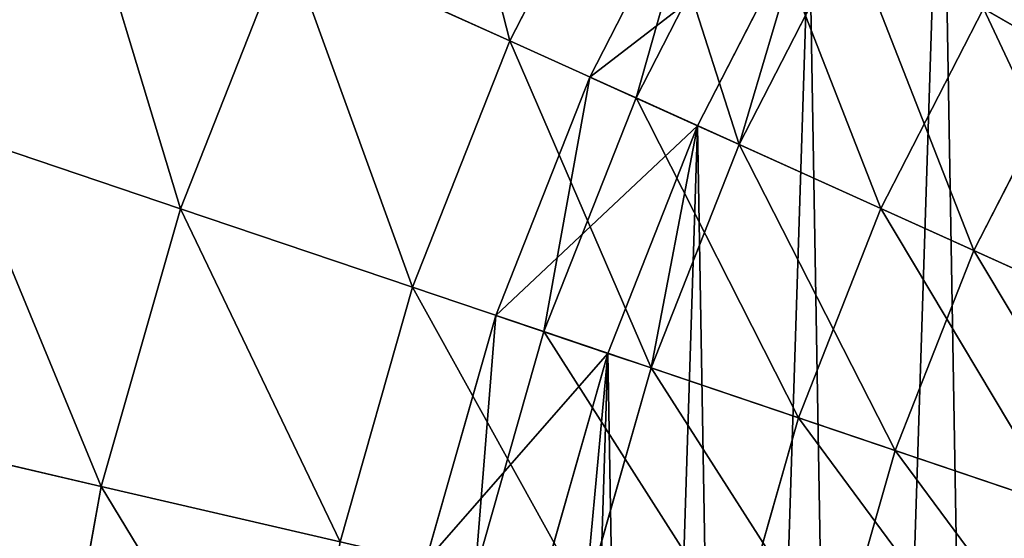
# Model space of a CAD drawing. Extents: x 5 to 965, y 4 to 104.
# Tile 178 of 256: x 244.53 to 253.12, y 58.91 to 63.43. Entities that reach past the tile are written whole.
import ezdxf

# ---------------------------------------------------------------- set-up
doc = ezdxf.new("R2010")
doc.units = 0
doc.layers.get('0').update_dxf_attribs({"color": 13, "linetype": 'CONTINUOUS'})

# ---------------------------------------------------------------- blocks, each defined once
blk = doc.blocks.new('COMPONENT_4')
for p, q in [((29.58048992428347, 61.72691356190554, 5.843709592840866), (28.52675939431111, 59.67135566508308, 5.843709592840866)), ((29.58048992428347, 61.72691356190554, 94.03583602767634), (28.52675939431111, 59.67135566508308, 94.03583602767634)), ((31.48207173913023, 60.63109971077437, 4.74030815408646), (30.52659311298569, 58.76720606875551, 4.74030815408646)), ((31.48207173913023, 60.63109971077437, 95.13923746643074), (30.52659311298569, 58.76720606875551, 95.13923746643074)), ((33.42832940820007, 59.50954075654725, 3.745796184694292), (31.48207173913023, 60.63109971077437, 4.74030815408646)), ((31.48207173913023, 60.63109971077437, 95.13923746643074), (33.42832940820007, 59.50954075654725, 96.13374943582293)), ((26.57872763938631, 60.55208495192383, 7.053342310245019), (25.65460475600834, 58.20796002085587, 7.053342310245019)), ((26.57872763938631, 60.55208495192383, 92.82620331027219), (25.65460475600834, 58.20796002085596, 92.82620331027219)), ((28.52675939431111, 59.67135566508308, 5.843709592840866), (26.57872763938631, 60.55208495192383, 7.053342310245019)), ((26.57872763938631, 60.55208495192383, 92.82620331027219), (28.52675939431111, 59.67135566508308, 94.03583602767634)), ((28.52675939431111, 59.67135566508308, 5.843709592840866), (27.67958277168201, 57.52241218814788, 5.843709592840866)), ((28.52675939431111, 59.67135566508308, 94.03583602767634), (27.67958277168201, 57.52241218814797, 94.03583602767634)), ((30.52659311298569, 58.76720606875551, 4.74030815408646), (28.52675939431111, 59.67135566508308, 5.843709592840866)), ((28.52675939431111, 59.67135566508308, 94.03583602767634), (30.52659311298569, 58.76720606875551, 95.13923746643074)), ((33.42832940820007, 59.50954075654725, 3.745796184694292), (32.57341102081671, 57.84181433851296, 3.745796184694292)), ((33.42832940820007, 59.50954075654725, 96.13374943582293), (32.57341102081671, 57.84181433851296, 96.13374943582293)), ((25.65460475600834, 58.20796002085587, 7.053342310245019), (23.688353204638, 58.87362625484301, 8.366292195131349)), ((23.688353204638, 58.8736262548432, 91.51325342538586), (25.65460475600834, 58.20796002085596, 92.82620331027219)), ((30.52659311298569, 58.76720606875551, 4.74030815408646), (29.75840890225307, 56.81863430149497, 4.74030815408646)), ((30.52659311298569, 58.76720606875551, 95.13923746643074), (29.75840890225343, 56.81863430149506, 95.13923746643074)), ((32.57341102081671, 57.84181433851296, 3.745796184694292), (30.52659311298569, 58.76720606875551, 4.74030815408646)), ((30.52659311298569, 58.76720606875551, 95.13923746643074), (32.57341102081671, 57.84181433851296, 96.13374943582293)), ((25.65460475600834, 58.20796002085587, 7.053342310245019), (24.96469619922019, 55.78454280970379, 7.053342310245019)), ((25.65460475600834, 58.20796002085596, 92.82620331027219), (24.96469619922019, 55.78454280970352, 92.82620331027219)), ((27.67958277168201, 57.52241218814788, 5.843709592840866), (25.65460475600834, 58.20796002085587, 7.053342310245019)), ((25.65460475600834, 58.20796002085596, 92.82620331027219), (27.67958277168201, 57.52241218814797, 94.03583602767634)), ((32.57341102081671, 57.84181433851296, 3.745796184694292), (31.88607507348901, 56.09832182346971, 3.745796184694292)), ((32.57341102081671, 57.84181433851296, 96.13374943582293), (31.88607507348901, 56.0983218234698, 96.13374943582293)), ((34.66228215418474, 56.89740982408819, 2.862569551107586), (32.57341102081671, 57.84181433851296, 3.745796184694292)), ((32.57341102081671, 57.84181433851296, 96.13374943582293), (34.66228215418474, 56.89740982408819, 97.01697606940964)), ((27.67958277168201, 57.52241218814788, 5.843709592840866), (27.04711883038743, 55.30077863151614, 5.843709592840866)), ((27.67958277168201, 57.52241218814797, 94.03583602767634), (27.04711883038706, 55.30077863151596, 94.03583602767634)), ((29.75840890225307, 56.81863430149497, 4.74030815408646), (27.67958277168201, 57.52241218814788, 5.843709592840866)), ((27.67958277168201, 57.52241218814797, 94.03583602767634), (29.75840890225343, 56.81863430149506, 95.13923746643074)), ((29.75840890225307, 56.81863430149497, 4.74030815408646), (29.18491714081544, 54.80415022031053, 4.74030815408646)), ((29.75840890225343, 56.81863430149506, 95.13923746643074), (29.18491714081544, 54.80415022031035, 95.13923746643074)), ((31.88607507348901, 56.09832182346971, 3.745796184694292), (29.75840890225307, 56.81863430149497, 4.74030815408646)), ((29.75840890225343, 56.81863430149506, 95.13923746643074), (31.88607507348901, 56.0983218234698, 96.13374943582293)), ((24.96469619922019, 55.78454280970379, 7.053342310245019), (22.9426659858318, 56.25427732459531, 8.366292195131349)), ((22.9426659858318, 56.25427732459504, 91.51325342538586), (24.96469619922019, 55.78454280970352, 92.82620331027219)), ((31.88607507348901, 56.09832182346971, 3.745796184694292), (31.37294098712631, 54.29585399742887, 3.745796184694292)), ((31.88607507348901, 56.0983218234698, 96.13374943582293), (31.37294098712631, 54.29585399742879, 96.13374943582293)), ((34.05745555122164, 55.3632100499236, 2.862569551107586), (31.88607507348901, 56.09832182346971, 3.745796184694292)), ((31.88607507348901, 56.0983218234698, 96.13374943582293), (34.05745555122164, 55.36321004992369, 97.01697606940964)), ((24.96469619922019, 55.78454280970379, 7.053342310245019), (24.51564616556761, 53.30517215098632, 7.053342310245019)), ((24.96469619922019, 55.78454280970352, 92.82620331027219), (24.51564616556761, 53.3051721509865, 92.82620331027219)), ((27.04711883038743, 55.30077863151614, 5.843709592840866), (24.96469619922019, 55.78454280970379, 7.053342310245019)), ((24.96469619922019, 55.78454280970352, 92.82620331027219), (27.04711883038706, 55.30077863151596, 94.03583602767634))]:
    blk.add_line(p, q)
mesh = blk.add_polyface()
corners = [(27.72816504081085, 62.79434239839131, 7.053342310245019), (28.52675939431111, 59.67135566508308, 5.843709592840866), (26.57872763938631, 60.55208495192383, 7.053342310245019), (29.58048992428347, 61.72691356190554, 5.843709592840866)]
mesh.append_faces([[corners[k] for k in face] for face in [(0, 1, 2), (1, 0, 3)]], dxfattribs={"vtx0": -1})
mesh = blk.add_polyface()
corners = [(28.52675939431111, 59.67135566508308, 94.03583602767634), (27.72816504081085, 62.79434239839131, 92.82620331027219), (26.57872763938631, 60.55208495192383, 92.82620331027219), (29.58048992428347, 61.72691356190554, 94.03583602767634)]
mesh.append_faces([[corners[k] for k in face] for face in [(0, 1, 2), (1, 0, 3)]], dxfattribs={"vtx0": -1})
mesh = blk.add_polyface()
corners = [(32.61564299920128, 62.39236491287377, 4.74030815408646), (33.42832940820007, 59.50954075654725, 3.745796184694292), (31.48207173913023, 60.63109971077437, 4.74030815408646), (34.44259690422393, 61.0854399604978, 3.745796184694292)]
mesh.append_faces([[corners[k] for k in face] for face in [(0, 1, 2), (1, 0, 3)]], dxfattribs={"vtx0": -1})
mesh = blk.add_polyface()
corners = [(33.42832940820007, 59.50954075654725, 96.13374943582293), (32.61564299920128, 62.39236491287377, 95.13923746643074), (31.48207173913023, 60.63109971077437, 95.13923746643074), (34.44259690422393, 61.0854399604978, 96.13374943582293)]
mesh.append_faces([[corners[k] for k in face] for face in [(0, 1, 2), (1, 0, 3)]], dxfattribs={"vtx0": -1})
mesh = blk.add_polyface()
corners = [(22.85670583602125, 62.23485711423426, 9.779396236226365), (23.688353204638, 58.87362625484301, 8.366292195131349), (21.78556498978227, 59.51780724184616, 9.779396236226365), (24.68719082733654, 61.40727217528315, 8.366292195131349)]
mesh.append_faces([[corners[k] for k in face] for face in [(0, 1, 2), (1, 0, 3)]], dxfattribs={"vtx0": -1})
mesh = blk.add_polyface()
corners = [(23.688353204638, 58.8736262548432, 91.51325342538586), (22.85670583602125, 62.23485711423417, 90.10014938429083), (21.78556498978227, 59.51780724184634, 90.10014938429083), (24.68719082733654, 61.40727217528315, 91.51325342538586)]
mesh.append_faces([[corners[k] for k in face] for face in [(0, 1, 2), (1, 0, 3)]], dxfattribs={"vtx0": -1})
mesh = blk.add_polyface()
corners = [(29.58048992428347, 61.72691356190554, 5.843709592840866), (30.52659311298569, 58.76720606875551, 4.74030815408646), (28.52675939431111, 59.67135566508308, 5.843709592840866), (31.48207173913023, 60.63109971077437, 4.74030815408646)]
mesh.append_faces([[corners[k] for k in face] for face in [(0, 1, 2), (1, 0, 3)]], dxfattribs={"vtx0": -1})
mesh = blk.add_polyface()
corners = [(30.52659311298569, 58.76720606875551, 95.13923746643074), (29.58048992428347, 61.72691356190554, 94.03583602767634), (28.52675939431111, 59.67135566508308, 94.03583602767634), (31.48207173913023, 60.63109971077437, 95.13923746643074)]
mesh.append_faces([[corners[k] for k in face] for face in [(0, 1, 2), (1, 0, 3)]], dxfattribs={"vtx0": -1})
mesh = blk.add_polyface()
corners = [(24.68719082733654, 61.40727217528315, 8.366292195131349), (25.65460475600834, 58.20796002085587, 7.053342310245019), (23.688353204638, 58.87362625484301, 8.366292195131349), (26.57872763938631, 60.55208495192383, 7.053342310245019)]
mesh.append_faces([[corners[k] for k in face] for face in [(0, 1, 2), (1, 0, 3)]], dxfattribs={"vtx0": -1})
mesh = blk.add_polyface()
corners = [(25.65460475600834, 58.20796002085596, 92.82620331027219), (24.68719082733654, 61.40727217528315, 91.51325342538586), (23.688353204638, 58.8736262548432, 91.51325342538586), (26.57872763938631, 60.55208495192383, 92.82620331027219)]
mesh.append_faces([[corners[k] for k in face] for face in [(0, 1, 2), (1, 0, 3)]], dxfattribs={"vtx0": -1})
mesh = blk.add_polyface()
corners = [(31.48207173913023, 60.63109971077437, 4.74030815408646), (32.57341102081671, 57.84181433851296, 3.745796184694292), (30.52659311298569, 58.76720606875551, 4.74030815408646), (33.42832940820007, 59.50954075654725, 3.745796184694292)]
mesh.append_faces([[corners[k] for k in face] for face in [(0, 1, 2), (1, 0, 3)]], dxfattribs={"vtx0": -1})
mesh = blk.add_polyface()
corners = [(32.57341102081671, 57.84181433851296, 96.13374943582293), (31.48207173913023, 60.63109971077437, 95.13923746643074), (30.52659311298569, 58.76720606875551, 95.13923746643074), (33.42832940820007, 59.50954075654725, 96.13374943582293)]
mesh.append_faces([[corners[k] for k in face] for face in [(0, 1, 2), (1, 0, 3)]], dxfattribs={"vtx0": -1})
mesh = blk.add_polyface()
corners = [(26.57872763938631, 60.55208495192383, 7.053342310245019), (27.67958277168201, 57.52241218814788, 5.843709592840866), (25.65460475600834, 58.20796002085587, 7.053342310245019), (28.52675939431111, 59.67135566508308, 5.843709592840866)]
mesh.append_faces([[corners[k] for k in face] for face in [(0, 1, 2), (1, 0, 3)]], dxfattribs={"vtx0": -1})
mesh = blk.add_polyface()
corners = [(27.67958277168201, 57.52241218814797, 94.03583602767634), (26.57872763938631, 60.55208495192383, 92.82620331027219), (25.65460475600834, 58.20796002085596, 92.82620331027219), (28.52675939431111, 59.67135566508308, 94.03583602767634)]
mesh.append_faces([[corners[k] for k in face] for face in [(0, 1, 2), (1, 0, 3)]], dxfattribs={"vtx0": -1})
mesh = blk.add_polyface()
corners = [(28.52675939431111, 59.67135566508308, 5.843709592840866), (29.75840890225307, 56.81863430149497, 4.74030815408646), (27.67958277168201, 57.52241218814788, 5.843709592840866), (30.52659311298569, 58.76720606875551, 4.74030815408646)]
mesh.append_faces([[corners[k] for k in face] for face in [(0, 1, 2), (1, 0, 3)]], dxfattribs={"vtx0": -1})
mesh = blk.add_polyface()
corners = [(29.75840890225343, 56.81863430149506, 95.13923746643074), (28.52675939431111, 59.67135566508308, 94.03583602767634), (27.67958277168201, 57.52241218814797, 94.03583602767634), (30.52659311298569, 58.76720606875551, 95.13923746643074)]
mesh.append_faces([[corners[k] for k in face] for face in [(0, 1, 2), (1, 0, 3)]], dxfattribs={"vtx0": -1})
mesh = blk.add_polyface()
corners = [(33.42832940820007, 59.50954075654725, 3.745796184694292), (34.66228215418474, 56.89740982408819, 2.862569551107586), (32.57341102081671, 57.84181433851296, 3.745796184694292), (35.41457422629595, 58.36493863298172, 2.862569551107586)]
mesh.append_faces([[corners[k] for k in face] for face in [(0, 1, 2), (1, 0, 3)]], dxfattribs={"vtx0": -1})
mesh = blk.add_polyface()
corners = [(34.66228215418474, 56.89740982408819, 97.01697606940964), (33.42832940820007, 59.50954075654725, 96.13374943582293), (32.57341102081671, 57.84181433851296, 96.13374943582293), (35.41457422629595, 58.36493863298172, 97.01697606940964)]
mesh.append_faces([[corners[k] for k in face] for face in [(0, 1, 2), (1, 0, 3)]], dxfattribs={"vtx0": -1})
mesh = blk.add_polyface()
corners = [(23.688353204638, 58.87362625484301, 8.366292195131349), (24.96469619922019, 55.78454280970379, 7.053342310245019), (22.9426659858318, 56.25427732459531, 8.366292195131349), (25.65460475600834, 58.20796002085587, 7.053342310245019)]
mesh.append_faces([[corners[k] for k in face] for face in [(0, 1, 2), (1, 0, 3)]], dxfattribs={"vtx0": -1})
mesh = blk.add_polyface()
corners = [(24.96469619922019, 55.78454280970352, 92.82620331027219), (23.688353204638, 58.8736262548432, 91.51325342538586), (22.9426659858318, 56.25427732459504, 91.51325342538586), (25.65460475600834, 58.20796002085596, 92.82620331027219)]
mesh.append_faces([[corners[k] for k in face] for face in [(0, 1, 2), (1, 0, 3)]], dxfattribs={"vtx0": -1})
mesh = blk.add_polyface()
corners = [(30.52659311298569, 58.76720606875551, 4.74030815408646), (31.88607507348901, 56.09832182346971, 3.745796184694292), (29.75840890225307, 56.81863430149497, 4.74030815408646), (32.57341102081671, 57.84181433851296, 3.745796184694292)]
mesh.append_faces([[corners[k] for k in face] for face in [(0, 1, 2), (1, 0, 3)]], dxfattribs={"vtx0": -1})
mesh = blk.add_polyface()
corners = [(31.88607507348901, 56.0983218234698, 96.13374943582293), (30.52659311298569, 58.76720606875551, 95.13923746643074), (29.75840890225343, 56.81863430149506, 95.13923746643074), (32.57341102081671, 57.84181433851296, 96.13374943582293)]
mesh.append_faces([[corners[k] for k in face] for face in [(0, 1, 2), (1, 0, 3)]], dxfattribs={"vtx0": -1})
mesh = blk.add_polyface()
corners = [(25.65460475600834, 58.20796002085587, 7.053342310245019), (27.04711883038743, 55.30077863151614, 5.843709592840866), (24.96469619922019, 55.78454280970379, 7.053342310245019), (27.67958277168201, 57.52241218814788, 5.843709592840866)]
mesh.append_faces([[corners[k] for k in face] for face in [(0, 1, 2), (1, 0, 3)]], dxfattribs={"vtx0": -1})
mesh = blk.add_polyface()
corners = [(27.04711883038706, 55.30077863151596, 94.03583602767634), (25.65460475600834, 58.20796002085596, 92.82620331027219), (24.96469619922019, 55.78454280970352, 92.82620331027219), (27.67958277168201, 57.52241218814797, 94.03583602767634)]
mesh.append_faces([[corners[k] for k in face] for face in [(0, 1, 2), (1, 0, 3)]], dxfattribs={"vtx0": -1})
mesh = blk.add_polyface()
corners = [(32.57341102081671, 57.84181433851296, 3.745796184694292), (34.05745555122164, 55.3632100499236, 2.862569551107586), (31.88607507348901, 56.09832182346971, 3.745796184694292), (34.66228215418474, 56.89740982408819, 2.862569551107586)]
mesh.append_faces([[corners[k] for k in face] for face in [(0, 1, 2), (1, 0, 3)]], dxfattribs={"vtx0": -1})
mesh = blk.add_polyface()
corners = [(34.05745555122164, 55.36321004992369, 97.01697606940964), (32.57341102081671, 57.84181433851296, 96.13374943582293), (31.88607507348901, 56.0983218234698, 96.13374943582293), (34.66228215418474, 56.89740982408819, 97.01697606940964)]
mesh.append_faces([[corners[k] for k in face] for face in [(0, 1, 2), (1, 0, 3)]], dxfattribs={"vtx0": -1})
mesh = blk.add_polyface()
corners = [(27.67958277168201, 57.52241218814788, 5.843709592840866), (29.18491714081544, 54.80415022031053, 4.74030815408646), (27.04711883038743, 55.30077863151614, 5.843709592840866), (29.75840890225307, 56.81863430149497, 4.74030815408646)]
mesh.append_faces([[corners[k] for k in face] for face in [(0, 1, 2), (1, 0, 3)]], dxfattribs={"vtx0": -1})
mesh = blk.add_polyface()
corners = [(29.18491714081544, 54.80415022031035, 95.13923746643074), (27.67958277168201, 57.52241218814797, 94.03583602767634), (27.04711883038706, 55.30077863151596, 94.03583602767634), (29.75840890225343, 56.81863430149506, 95.13923746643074)]
mesh.append_faces([[corners[k] for k in face] for face in [(0, 1, 2), (1, 0, 3)]], dxfattribs={"vtx0": -1})
mesh = blk.add_polyface()
corners = [(29.75840890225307, 56.81863430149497, 4.74030815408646), (31.37294098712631, 54.29585399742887, 3.745796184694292), (29.18491714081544, 54.80415022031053, 4.74030815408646), (31.88607507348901, 56.09832182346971, 3.745796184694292)]
mesh.append_faces([[corners[k] for k in face] for face in [(0, 1, 2), (1, 0, 3)]], dxfattribs={"vtx0": -1})
mesh = blk.add_polyface()
corners = [(31.37294098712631, 54.29585399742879, 96.13374943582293), (29.75840890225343, 56.81863430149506, 95.13923746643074), (29.18491714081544, 54.80415022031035, 95.13923746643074), (31.88607507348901, 56.0983218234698, 96.13374943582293)]
mesh.append_faces([[corners[k] for k in face] for face in [(0, 1, 2), (1, 0, 3)]], dxfattribs={"vtx0": -1})
mesh = blk.add_polyface()
corners = [(22.9426659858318, 56.25427732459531, 8.366292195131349), (24.51564616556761, 53.30517215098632, 7.053342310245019), (22.45731054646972, 53.57445114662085, 8.366292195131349), (24.96469619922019, 55.78454280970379, 7.053342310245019)]
mesh.append_faces([[corners[k] for k in face] for face in [(0, 1, 2), (1, 0, 3)]], dxfattribs={"vtx0": -1})
mesh = blk.add_polyface()
corners = [(24.51564616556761, 53.3051721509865, 92.82620331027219), (22.9426659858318, 56.25427732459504, 91.51325342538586), (22.45731054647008, 53.57445114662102, 91.51325342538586), (24.96469619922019, 55.78454280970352, 92.82620331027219)]
mesh.append_faces([[corners[k] for k in face] for face in [(0, 1, 2), (1, 0, 3)]], dxfattribs={"vtx0": -1})
mesh = blk.add_polyface()
corners = [(31.88607507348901, 56.09832182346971, 3.745796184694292), (33.60591922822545, 53.77711449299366, 2.862569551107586), (31.37294098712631, 54.29585399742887, 3.745796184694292), (34.05745555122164, 55.3632100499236, 2.862569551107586)]
mesh.append_faces([[corners[k] for k in face] for face in [(0, 1, 2), (1, 0, 3)]], dxfattribs={"vtx0": -1})
mesh = blk.add_polyface()
corners = [(33.60591922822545, 53.77711449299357, 97.01697606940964), (31.88607507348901, 56.0983218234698, 96.13374943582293), (31.37294098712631, 54.29585399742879, 96.13374943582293), (34.05745555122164, 55.36321004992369, 97.01697606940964)]
mesh.append_faces([[corners[k] for k in face] for face in [(0, 1, 2), (1, 0, 3)]], dxfattribs={"vtx0": -1})
mesh = blk.add_polyface()
corners = [(24.96469619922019, 55.78454280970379, 7.053342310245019), (26.63545854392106, 53.02785054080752, 5.843709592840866), (24.51564616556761, 53.30517215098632, 7.053342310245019), (27.04711883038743, 55.30077863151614, 5.843709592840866)]
mesh.append_faces([[corners[k] for k in face] for face in [(0, 1, 2), (1, 0, 3)]], dxfattribs={"vtx0": -1})
mesh = blk.add_polyface()
corners = [(26.63545854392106, 53.02785054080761, 94.03583602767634), (24.96469619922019, 55.78454280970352, 92.82620331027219), (24.51564616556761, 53.3051721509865, 92.82620331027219), (27.04711883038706, 55.30077863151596, 94.03583602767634)]
mesh.append_faces([[corners[k] for k in face] for face in [(0, 1, 2), (1, 0, 3)]], dxfattribs={"vtx0": -1})
blk = doc.blocks.new('DIFFERENCE')
for p, q in [((30.24287862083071, 61.34520255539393, 96.36730425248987), (29.22337272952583, 59.35640814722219, 96.36730425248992)), ((30.62712529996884, 61.12377488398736, 96.59015533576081), (29.62747286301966, 59.17370947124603, 96.59015533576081)), ((31.13831800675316, 60.82919273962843, 94.9397728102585), (30.1650781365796, 58.93065146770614, 94.9397728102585)), ((31.48207173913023, 60.63109971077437, 95.13923746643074), (30.52659311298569, 58.76720606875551, 95.13923746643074)), ((31.48207173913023, 60.63109971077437, 95.13923746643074), (33.42832940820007, 59.50954075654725, 96.13374943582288)), ((32.65742497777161, 59.95378551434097, 97.62761166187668), (31.76267510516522, 58.20835808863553, 97.62761166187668)), ((32.65742497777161, 59.95378551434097, 97.62761166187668), (34.73132303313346, 58.75867195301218, 98.54971761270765)), ((33.42832940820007, 59.50954075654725, 96.13374943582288), (32.57341102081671, 57.84181433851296, 96.13374943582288)), ((29.22337272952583, 59.35640814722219, 96.36730425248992), (28.40371197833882, 57.27726127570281, 96.36730425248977)), ((30.1650781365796, 58.93065146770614, 94.9397728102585), (29.22337272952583, 59.35640814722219, 96.36730425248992)), ((29.22337272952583, 59.35640814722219, 96.36730425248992), (29.62747286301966, 59.17370947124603, 96.59015533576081)), ((29.62747286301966, 59.17370947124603, 96.59015533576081), (28.82377386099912, 57.13505108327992, 96.59015533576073)), ((29.62747286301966, 59.17370947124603, 96.59015533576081), (31.76267510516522, 58.20835808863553, 97.62761166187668)), ((30.1650781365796, 58.93065146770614, 94.9397728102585), (29.38261426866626, 56.94585800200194, 94.9397728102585)), ((30.1650781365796, 58.93065146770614, 94.9397728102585), (30.52659311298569, 58.76720606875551, 95.13923746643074)), ((30.52659311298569, 58.76720606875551, 95.13923746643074), (29.75840890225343, 56.81863430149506, 95.13923746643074)), ((30.52659311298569, 58.76720606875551, 95.13923746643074), (32.57341102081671, 57.84181433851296, 96.13374943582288)), ((31.76267510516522, 58.20835808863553, 97.62761166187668), (31.04331550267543, 56.38363454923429, 97.62761166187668)), ((31.76267510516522, 58.20835808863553, 97.62761166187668), (33.94372838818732, 57.22227688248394, 98.54971761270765)), ((32.57341102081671, 57.84181433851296, 96.13374943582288), (31.88607507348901, 56.0983218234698, 96.13374943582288)), ((32.57341102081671, 57.84181433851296, 96.13374943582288), (34.66228215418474, 56.89740982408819, 97.01697606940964)), ((28.40371197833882, 57.27726127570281, 96.36730425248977), (27.79179014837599, 55.12778526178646, 96.36730425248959)), ((29.38261426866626, 56.94585800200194, 94.9397728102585), (28.40371197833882, 57.27726127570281, 96.36730425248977)), ((28.40371197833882, 57.27726127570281, 96.36730425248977), (28.82377386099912, 57.13505108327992, 96.59015533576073)), ((28.82377386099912, 57.13505108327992, 96.59015533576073), (28.22376835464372, 55.0274331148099, 96.59015533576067)), ((28.82377386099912, 57.13505108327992, 96.59015533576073), (31.04331550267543, 56.38363454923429, 97.62761166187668)), ((29.38261426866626, 56.94585800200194, 94.9397728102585), (28.79846195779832, 54.89392698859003, 94.9397728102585)), ((29.38261426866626, 56.94585800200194, 94.9397728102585), (29.75840890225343, 56.81863430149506, 95.13923746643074)), ((29.75840890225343, 56.81863430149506, 95.13923746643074), (29.18491714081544, 54.80415022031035, 95.13923746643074)), ((29.75840890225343, 56.81863430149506, 95.13923746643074), (31.88607507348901, 56.0983218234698, 96.13374943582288)), ((31.04331550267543, 56.38363454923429, 97.62761166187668), (30.50627399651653, 54.49718798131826, 97.62761166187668)), ((31.04331550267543, 56.38363454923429, 97.62761166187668), (33.31051927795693, 55.61608219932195, 98.54971761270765)), ((31.88607507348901, 56.0983218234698, 96.13374943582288), (31.37294098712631, 54.29585399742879, 96.13374943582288)), ((31.88607507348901, 56.0983218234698, 96.13374943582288), (34.05745555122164, 55.36321004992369, 97.01697606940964))]:
    blk.add_line(p, q)
mesh = blk.add_polyface()
corners = [(28.41824691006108, 52.79461964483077, 94.9397728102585), (28.28227602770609, 48.53500743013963, 94.9397728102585), (28.24563080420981, 50.66815344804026, 94.9397728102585), (28.52782966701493, 46.41572495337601, 94.9397728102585), (28.79846195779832, 54.89392698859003, 94.9397728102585), (28.97992690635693, 44.33071586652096, 94.9397728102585), (29.38261426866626, 56.94585800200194, 94.9397728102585), (29.63421380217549, 42.30005994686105, 94.9397728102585), (30.1650781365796, 58.93065146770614, 94.9397728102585), (30.48438921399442, 40.34331352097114, 94.9397728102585), (31.13831800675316, 60.82919273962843, 94.9397728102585), (31.52226548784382, 38.47932112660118, 94.9397728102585), (32.29296104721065, 62.6231978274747, 94.9397728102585), (32.73784730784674, 36.72603402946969, 94.9397728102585), (33.61788741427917, 64.29538948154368, 94.9397728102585), (34.11942795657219, 35.1003373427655, 94.9397728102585), (35.10033734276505, 65.82966358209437, 94.9397728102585), (35.6537020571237, 33.61788741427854, 94.9397728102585), (36.72603402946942, 67.21124423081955, 94.9397728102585), (37.32589371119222, 32.2929610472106, 94.9397728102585), (38.47932112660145, 68.42682605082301, 94.9397728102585), (39.1198987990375, 31.13831800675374, 94.9397728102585), (40.34331352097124, 69.4647023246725, 94.9397728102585), (41.01844007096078, 30.16507813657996, 94.9397728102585), (42.30005994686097, 70.31487773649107, 94.9397728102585), (43.00323353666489, 29.38261426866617, 94.9397728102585), (44.33071586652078, 70.96916463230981, 94.9397728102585), (45.05516455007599, 28.79846195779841, 94.9397728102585), (46.41572495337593, 71.42126187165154, 94.9397728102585), (47.15447189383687, 28.41824691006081, 94.9397728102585), (48.53500743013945, 71.66681551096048, 94.9397728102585), (49.28093809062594, 28.2456308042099, 94.9397728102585), (50.66815344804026, 71.70346073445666, 94.9397728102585), (51.41408410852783, 28.28227602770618, 94.9397728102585), (52.79461964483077, 71.5308446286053, 94.9397728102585), (53.53336658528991, 28.52782966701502, 94.9397728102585), (54.89392698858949, 71.15062958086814, 94.9397728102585), (55.61837567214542, 28.97992690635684, 94.9397728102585), (56.94585800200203, 70.5664772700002, 94.9397728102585), (57.64903159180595, 29.63421380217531, 94.9397728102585), (58.93065146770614, 69.78401340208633, 94.9397728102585), (59.60577801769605, 30.48438921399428, 94.9397728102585), (60.8291927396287, 68.81077353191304, 94.9397728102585), (61.46977041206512, 31.52226548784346, 94.9397728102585), (62.62319782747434, 67.65613049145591, 94.9397728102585), (63.2230575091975, 32.73784730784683, 94.9397728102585), (64.2953894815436, 66.33120412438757, 94.9397728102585), (64.84875419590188, 34.11942795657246, 94.9397728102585), (65.82966358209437, 64.84875419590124, 94.9397728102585), (66.33120412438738, 35.65370205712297, 94.9397728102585), (67.21124423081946, 63.22305750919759, 94.9397728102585), (67.65613049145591, 37.32589371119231, 94.9397728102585), (68.42682605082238, 61.46977041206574, 94.9397728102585), (68.81077353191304, 39.11989879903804, 94.9397728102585), (69.4647023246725, 59.60577801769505, 94.9397728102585), (69.7840134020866, 41.01844007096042, 94.9397728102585), (70.3148777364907, 57.64903159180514, 94.9397728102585), (70.56647727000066, 43.00323353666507, 94.9397728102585), (70.96916463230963, 55.61837567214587, 94.9397728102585), (71.15062958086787, 45.05516455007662, 94.9397728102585), (71.42126187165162, 53.53336658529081, 94.9397728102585), (71.53084462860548, 47.1544718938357, 94.9397728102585), (71.66681551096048, 51.41408410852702, 94.9397728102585), (71.70346073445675, 49.28093809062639, 94.9397728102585)]
mesh.append_faces([[corners[k] for k in face] for face in [(0, 1, 2), (61, 62, 63)]], dxfattribs={"vtx0": -1})
mesh.append_faces([[corners[k] for k in face] for face in [(1, 0, 3), (3, 4, 5), (5, 6, 7), (7, 8, 9), (9, 10, 11), (11, 12, 13), (13, 14, 15), (15, 16, 17), (17, 18, 19), (19, 20, 21), (21, 22, 23), (23, 24, 25), (25, 26, 27), (27, 28, 29), (29, 30, 31), (31, 32, 33), (33, 34, 35), (35, 36, 37), (37, 38, 39), (39, 40, 41), (41, 42, 43), (43, 44, 45), (45, 46, 47), (47, 48, 49), (49, 50, 51), (51, 52, 53), (53, 54, 55), (55, 56, 57), (57, 58, 59), (59, 60, 61)]], dxfattribs={"vtx0": -1, "vtx1": -1})
mesh.append_faces([[corners[k] for k in face] for face in [(3, 0, 4), (5, 4, 6), (7, 6, 8), (9, 8, 10), (11, 10, 12), (13, 12, 14), (15, 14, 16), (17, 16, 18), (19, 18, 20), (21, 20, 22), (23, 22, 24), (25, 24, 26), (27, 26, 28), (29, 28, 30), (31, 30, 32), (33, 32, 34), (35, 34, 36), (37, 36, 38), (39, 38, 40), (41, 40, 42), (43, 42, 44), (45, 44, 46), (47, 46, 48), (49, 48, 50), (51, 50, 52), (53, 52, 54), (55, 54, 56), (57, 56, 58), (59, 58, 60), (61, 60, 62)]], dxfattribs={"vtx0": -1, "vtx2": -1})
mesh = blk.add_polyface()
corners = [(32.61564299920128, 62.39236491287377, 95.13923746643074), (33.42832940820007, 59.50954075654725, 96.13374943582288), (31.48207173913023, 60.63109971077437, 95.13923746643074), (34.44259690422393, 61.0854399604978, 96.13374943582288)]
mesh.append_faces([[corners[k] for k in face] for face in [(0, 1, 2), (1, 0, 3)]], dxfattribs={"vtx0": -1})
mesh = blk.add_polyface()
corners = [(34.73132303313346, 58.75867195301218, 98.54971761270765), (33.71894819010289, 61.60310740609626, 97.62761166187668), (32.65742497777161, 59.95378551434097, 97.62761166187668), (35.66571824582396, 60.21047108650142, 98.54971761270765)]
mesh.append_faces([[corners[k] for k in face] for face in [(0, 1, 2), (1, 0, 3)]], dxfattribs={"vtx0": -1})
mesh = blk.add_polyface()
corners = [(29.22337272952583, 59.35640814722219, 96.36730425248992), (31.13831800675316, 60.82919273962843, 94.9397728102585), (30.1650781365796, 58.93065146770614, 94.9397728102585), (30.24287862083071, 61.34520255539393, 96.36730425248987)]
mesh.append_faces([[corners[k] for k in face] for face in [(0, 1, 2), (1, 0, 3)]], dxfattribs={"vtx0": -1})
mesh = blk.add_polyface()
corners = [(29.62747286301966, 59.17370947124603, 96.59015533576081), (30.24287862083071, 61.34520255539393, 96.36730425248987), (29.22337272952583, 59.35640814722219, 96.36730425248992), (30.62712529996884, 61.12377488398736, 96.59015533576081)]
mesh.append_faces([[corners[k] for k in face] for face in [(0, 1, 2), (1, 0, 3)]], dxfattribs={"vtx0": -1})
mesh = blk.add_polyface()
corners = [(31.76267510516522, 58.20835808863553, 97.62761166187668), (30.62712529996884, 61.12377488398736, 96.59015533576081), (29.62747286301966, 59.17370947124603, 96.59015533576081), (32.65742497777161, 59.95378551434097, 97.62761166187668)]
mesh.append_faces([[corners[k] for k in face] for face in [(0, 1, 2), (1, 0, 3)]], dxfattribs={"vtx0": -1})
mesh = blk.add_polyface()
corners = [(31.13831800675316, 60.82919273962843, 94.9397728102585), (30.52659311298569, 58.76720606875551, 95.13923746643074), (30.1650781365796, 58.93065146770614, 94.9397728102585), (31.48207173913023, 60.63109971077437, 95.13923746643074)]
mesh.append_faces([[corners[k] for k in face] for face in [(0, 1, 2), (1, 0, 3)]], dxfattribs={"vtx0": -1})
mesh = blk.add_polyface()
corners = [(31.48207173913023, 60.63109971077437, 95.13923746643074), (32.57341102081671, 57.84181433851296, 96.13374943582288), (30.52659311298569, 58.76720606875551, 95.13923746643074), (33.42832940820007, 59.50954075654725, 96.13374943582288)]
mesh.append_faces([[corners[k] for k in face] for face in [(0, 1, 2), (1, 0, 3)]], dxfattribs={"vtx0": -1})
mesh = blk.add_polyface()
corners = [(33.94372838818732, 57.22227688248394, 98.54971761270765), (32.65742497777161, 59.95378551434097, 97.62761166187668), (31.76267510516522, 58.20835808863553, 97.62761166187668), (34.73132303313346, 58.75867195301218, 98.54971761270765)]
mesh.append_faces([[corners[k] for k in face] for face in [(0, 1, 2), (1, 0, 3)]], dxfattribs={"vtx0": -1})
mesh = blk.add_polyface()
corners = [(33.42832940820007, 59.50954075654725, 96.13374943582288), (34.66228215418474, 56.89740982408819, 97.01697606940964), (32.57341102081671, 57.84181433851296, 96.13374943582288), (35.41457422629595, 58.36493863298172, 97.01697606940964)]
mesh.append_faces([[corners[k] for k in face] for face in [(0, 1, 2), (1, 0, 3)]], dxfattribs={"vtx0": -1})
mesh = blk.add_polyface()
corners = [(28.40371197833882, 57.27726127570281, 96.36730425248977), (30.1650781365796, 58.93065146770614, 94.9397728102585), (29.38261426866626, 56.94585800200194, 94.9397728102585), (29.22337272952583, 59.35640814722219, 96.36730425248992)]
mesh.append_faces([[corners[k] for k in face] for face in [(0, 1, 2), (1, 0, 3)]], dxfattribs={"vtx0": -1})
mesh = blk.add_polyface()
corners = [(28.82377386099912, 57.13505108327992, 96.59015533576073), (29.22337272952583, 59.35640814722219, 96.36730425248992), (28.40371197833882, 57.27726127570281, 96.36730425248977), (29.62747286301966, 59.17370947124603, 96.59015533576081)]
mesh.append_faces([[corners[k] for k in face] for face in [(0, 1, 2), (1, 0, 3)]], dxfattribs={"vtx0": -1})
mesh = blk.add_polyface()
corners = [(31.04331550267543, 56.38363454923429, 97.62761166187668), (29.62747286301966, 59.17370947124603, 96.59015533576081), (28.82377386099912, 57.13505108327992, 96.59015533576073), (31.76267510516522, 58.20835808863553, 97.62761166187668)]
mesh.append_faces([[corners[k] for k in face] for face in [(0, 1, 2), (1, 0, 3)]], dxfattribs={"vtx0": -1})
mesh = blk.add_polyface()
corners = [(30.1650781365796, 58.93065146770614, 94.9397728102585), (29.75840890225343, 56.81863430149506, 95.13923746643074), (29.38261426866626, 56.94585800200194, 94.9397728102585), (30.52659311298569, 58.76720606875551, 95.13923746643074)]
mesh.append_faces([[corners[k] for k in face] for face in [(0, 1, 2), (1, 0, 3)]], dxfattribs={"vtx0": -1})
mesh = blk.add_polyface()
corners = [(30.52659311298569, 58.76720606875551, 95.13923746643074), (31.88607507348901, 56.0983218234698, 96.13374943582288), (29.75840890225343, 56.81863430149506, 95.13923746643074), (32.57341102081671, 57.84181433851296, 96.13374943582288)]
mesh.append_faces([[corners[k] for k in face] for face in [(0, 1, 2), (1, 0, 3)]], dxfattribs={"vtx0": -1})
mesh = blk.add_polyface()
corners = [(33.31051927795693, 55.61608219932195, 98.54971761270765), (31.76267510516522, 58.20835808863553, 97.62761166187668), (31.04331550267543, 56.38363454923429, 97.62761166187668), (33.94372838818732, 57.22227688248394, 98.54971761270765)]
mesh.append_faces([[corners[k] for k in face] for face in [(0, 1, 2), (1, 0, 3)]], dxfattribs={"vtx0": -1})
mesh = blk.add_polyface()
corners = [(32.57341102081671, 57.84181433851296, 96.13374943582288), (34.05745555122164, 55.36321004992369, 97.01697606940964), (31.88607507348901, 56.0983218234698, 96.13374943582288), (34.66228215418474, 56.89740982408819, 97.01697606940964)]
mesh.append_faces([[corners[k] for k in face] for face in [(0, 1, 2), (1, 0, 3)]], dxfattribs={"vtx0": -1})
mesh = blk.add_polyface()
corners = [(27.79179014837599, 55.12778526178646, 96.36730425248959), (29.38261426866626, 56.94585800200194, 94.9397728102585), (28.79846195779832, 54.89392698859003, 94.9397728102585), (28.40371197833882, 57.27726127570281, 96.36730425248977)]
mesh.append_faces([[corners[k] for k in face] for face in [(0, 1, 2), (1, 0, 3)]], dxfattribs={"vtx0": -1})
mesh = blk.add_polyface()
corners = [(28.22376835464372, 55.0274331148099, 96.59015533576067), (28.40371197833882, 57.27726127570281, 96.36730425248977), (27.79179014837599, 55.12778526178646, 96.36730425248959), (28.82377386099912, 57.13505108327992, 96.59015533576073)]
mesh.append_faces([[corners[k] for k in face] for face in [(0, 1, 2), (1, 0, 3)]], dxfattribs={"vtx0": -1})
mesh = blk.add_polyface()
corners = [(30.50627399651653, 54.49718798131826, 97.62761166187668), (28.82377386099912, 57.13505108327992, 96.59015533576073), (28.22376835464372, 55.0274331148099, 96.59015533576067), (31.04331550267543, 56.38363454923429, 97.62761166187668)]
mesh.append_faces([[corners[k] for k in face] for face in [(0, 1, 2), (1, 0, 3)]], dxfattribs={"vtx0": -1})
mesh = blk.add_polyface()
corners = [(29.38261426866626, 56.94585800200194, 94.9397728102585), (29.18491714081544, 54.80415022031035, 95.13923746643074), (28.79846195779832, 54.89392698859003, 94.9397728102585), (29.75840890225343, 56.81863430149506, 95.13923746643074)]
mesh.append_faces([[corners[k] for k in face] for face in [(0, 1, 2), (1, 0, 3)]], dxfattribs={"vtx0": -1})
mesh = blk.add_polyface()
corners = [(29.75840890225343, 56.81863430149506, 95.13923746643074), (31.37294098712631, 54.29585399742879, 96.13374943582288), (29.18491714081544, 54.80415022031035, 95.13923746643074), (31.88607507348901, 56.0983218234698, 96.13374943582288)]
mesh.append_faces([[corners[k] for k in face] for face in [(0, 1, 2), (1, 0, 3)]], dxfattribs={"vtx0": -1})
mesh = blk.add_polyface()
corners = [(32.83779385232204, 53.95555643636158, 98.54971761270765), (31.04331550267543, 56.38363454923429, 97.62761166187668), (30.50627399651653, 54.49718798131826, 97.62761166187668), (33.31051927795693, 55.61608219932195, 98.54971761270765)]
mesh.append_faces([[corners[k] for k in face] for face in [(0, 1, 2), (1, 0, 3)]], dxfattribs={"vtx0": -1})
mesh = blk.add_polyface()
corners = [(31.88607507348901, 56.0983218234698, 96.13374943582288), (33.60591922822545, 53.77711449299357, 97.01697606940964), (31.37294098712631, 54.29585399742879, 96.13374943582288), (34.05745555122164, 55.36321004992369, 97.01697606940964)]
mesh.append_faces([[corners[k] for k in face] for face in [(0, 1, 2), (1, 0, 3)]], dxfattribs={"vtx0": -1})
mesh = blk.add_polyface()
corners = [(35.21258326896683, 53.40387301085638, 99.35407520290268), (33.31051927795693, 55.61608219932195, 98.54971761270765), (32.83779385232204, 53.95555643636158, 98.54971761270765), (35.61979900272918, 54.83428521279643, 99.35407520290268)]
mesh.append_faces([[corners[k] for k in face] for face in [(0, 1, 2), (1, 0, 3)]], dxfattribs={"vtx0": -1})
blk = doc.blocks.new('COMPONENT_5')
blk.add_blockref('COMPONENT_4', (0, 0))
at = {"zscale": 0.9000000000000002}
blk.add_blockref('DIFFERENCE', (0, -1.804778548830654e-13, 9.493977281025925), dxfattribs=at)
blk = doc.blocks.new('GROUP_9')
blk.add_blockref('COMPONENT_5', (135.0000000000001, 0))
blk = doc.blocks.new('GROUP_14')
blk.add_blockref('GROUP_9', (79.91759314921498, 0))

msp = doc.modelspace()

# ---------------------------------------------------------------- block references
msp.add_blockref('GROUP_14', (5.360500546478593, 3.573054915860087, 2.907641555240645))

doc.saveas('drawing.dxf')
